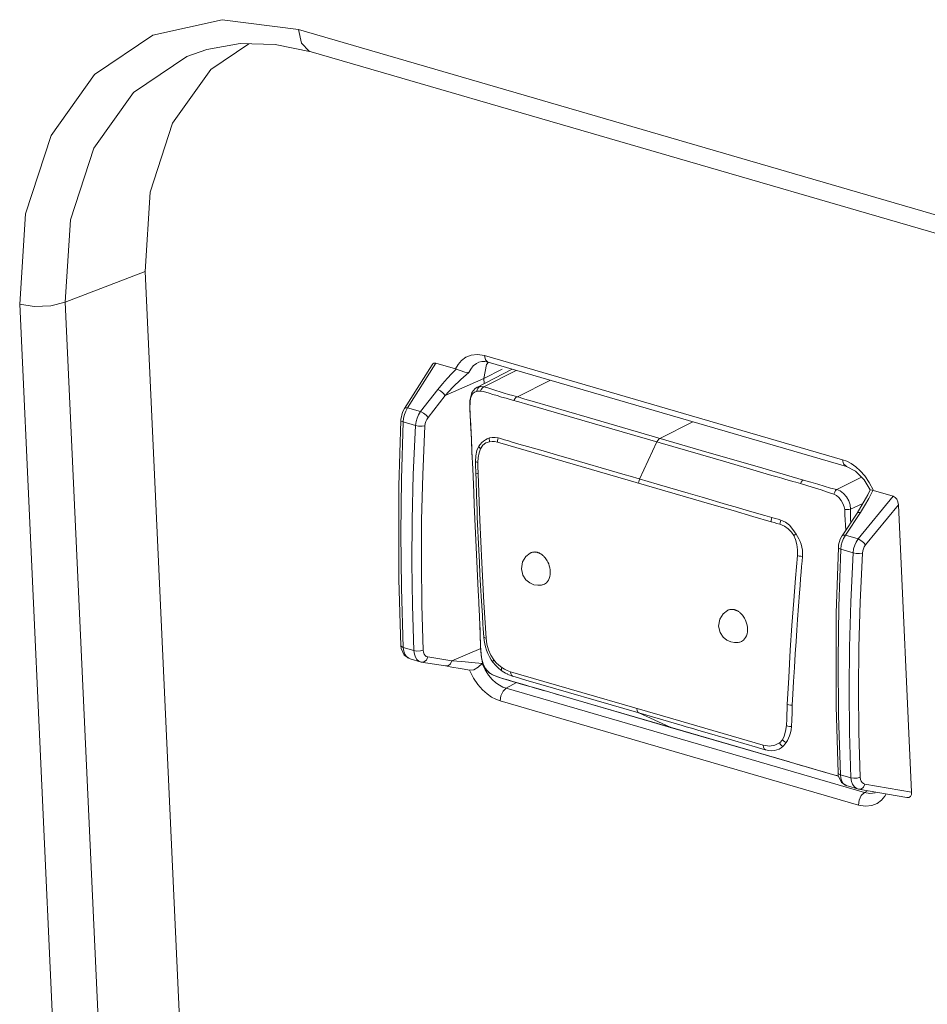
# Model space of a CAD drawing. Header units: millimetres. Extents: x 3925 to 5043, y -86 to 778.
# Tile 94 of 256: x 4549.75 to 4556.36, y 101.87 to 109.04. Entities that reach past the tile are written whole.
import ezdxf

# ---------------------------------------------------------------- set-up
doc = ezdxf.new("R2010")
doc.units = ezdxf.units.MM
doc.header["$LTSCALE"] = 46.255
doc.layers.add('A70-LETO-KEYDXF_CONTINUOUS_LINE', color=7, linetype='CONTINUOUS')
doc.layers.add('H30K-REAR-CODXF_CONTINUOUS_LINE', color=7, linetype='CONTINUOUS')

msp = doc.modelspace()

# ---------------------------------------------------------------- linework, layer by layer
at = {"layer": 'A70-LETO-KEYDXF_CONTINUOUS_LINE', "color": 7, "linetype": 'Continuous', "lineweight": 0}
for p, q in [((4553.3329, 106.496), (4553.0742, 106.3636)), ((4553.1253, 106.3672), (4553.3619, 106.4876)), ((4553.0615, 106.3554), (4553.0385, 106.3266)), ((4553.0751, 106.3639), (4553.0615, 106.3554)), ((4553.0751, 106.3639), (4553.0742, 106.3634)), ((4553.0877, 106.3638), (4553.0958, 106.3694)), ((4553.0958, 106.3694), (4553.1051, 106.3695)), ((4553.101, 106.3357), (4553.1069, 106.3492)), ((4553.1051, 106.3695), (4553.1149, 106.3687)), ((4553.1069, 106.3492), (4553.1153, 106.36)), ((4553.1149, 106.3687), (4553.1253, 106.3672)), ((4553.1153, 106.36), (4553.1253, 106.3672)), ((4553.6114, 106.415), (4553.3722, 106.2936)), ((4553.0255, 106.2759), (4553.0246, 106.2669)), ((4553.0385, 106.3266), (4553.0255, 106.2759)), ((4553.026, 106.2607), (4553.0291, 106.2824)), ((4553.0291, 106.2824), (4553.035, 106.3021)), ((4553.0572, 106.3289), (4553.0731, 106.3347)), ((4553.0808, 106.3358), (4553.0723, 106.3345)), ((4553.3722, 106.2936), (4553.3359, 106.3035)), ((4553.0246, 106.2667), (4553.023, 106.2249)), ((4553.026, 106.2607), (4553.0239, 106.2101)), ((4553.0239, 106.2101), (4553.0261, 106.1535)), ((4553.0246, 106.2669), (4553.0246, 106.2667)), ((4553.0246, 106.2667), (4553.026, 106.2607)), ((4553.3805, 106.2588), (4553.4464, 106.2393)), ((4553.4464, 106.2393), (4553.6554, 106.1788)), ((4553.6125, 106.2239), (4553.4773, 106.2629)), ((4553.8783, 106.1465), (4553.6125, 106.2239)), ((4553.6554, 106.1788), (4554.8878, 105.8203)), ((4554.7681, 105.8877), (4553.8783, 106.1465)), ((4554.4086, 105.9923), (4554.6477, 106.1135)), ((4553.0341, 106.0265), (4553.0341, 106.0264)), ((4553.0341, 106.0264), (4553.0344, 106.0249)), ((4553.0344, 106.0249), (4553.0356, 105.996)), ((4553.0356, 105.996), (4553.0365, 105.967)), ((4553.0365, 105.967), (4553.0376, 105.9302)), ((4553.4449, 105.9331), (4553.3819, 105.9511)), ((4553.5568, 105.9006), (4553.4449, 105.9331)), ((4554.3859, 105.9663), (4554.2605, 105.6958)), ((4553.0388, 105.8965), (4553.0446, 105.7699)), ((4553.0408, 105.8522), (4553.0409, 105.851)), ((4553.6298, 105.8792), (4553.5568, 105.9006)), ((4554.1562, 105.7261), (4553.7065, 105.8569)), ((4554.8878, 105.8203), (4555.1338, 105.7488)), ((4553.0446, 105.7699), (4553.0521, 105.5989)), ((4553.0851, 105.7349), (4553.0961, 105.397)), ((4554.191, 105.716), (4554.1562, 105.7261)), ((4554.3878, 105.6588), (4554.191, 105.716)), ((4555.8753, 105.7104), (4555.6964, 105.6196)), ((4553.0521, 105.5989), (4553.0561, 105.509)), ((4553.0561, 105.509), (4553.0751, 105.0961)), ((4555.7969, 105.4764), (4555.8859, 105.5179)), ((4555.7552, 105.4362), (4555.7541, 105.4737)), ((4555.757, 105.4), (4555.7552, 105.4362)), ((4553.0961, 105.397), (4553.1102, 105.0847)), ((4553.0934, 105.0882), (4553.089, 105.1778)), ((4553.0751, 105.0961), (4553.0851, 104.8848)), ((4553.0977, 105.0027), (4553.0934, 105.0882)), ((4553.1022, 104.9213), (4553.0977, 105.0027)), ((4553.0851, 104.8848), (4553.087, 104.8432)), ((4553.1156, 104.7015), (4553.1068, 104.8439)), ((4553.0908, 104.7485), (4553.0909, 104.7475)), ((4553.0915, 104.7359), (4553.091, 104.7475)), ((4553.109, 104.3955), (4553.109, 104.3952)), ((4553.109, 104.3952), (4553.1095, 104.3938)), ((4553.1152, 104.3662), (4553.1095, 104.3938)), ((4553.124, 104.3412), (4553.1152, 104.3662)), ((4553.1359, 104.3197), (4553.124, 104.3412)), ((4553.2123, 104.3389), (4553.1915, 104.3627)), ((4553.2355, 104.3403), (4553.2558, 104.3244)), ((4553.1491, 104.302), (4553.1359, 104.3197)), ((4553.1491, 104.302), (4553.1505, 104.2997)), ((4553.1505, 104.2997), (4553.1589, 104.291)), ((4553.1566, 104.294), (4553.1591, 104.2908)), ((4553.1592, 104.2907), (4553.168, 104.2834)), ((4553.168, 104.2834), (4553.1936, 104.2684)), ((4553.1811, 104.2758), (4553.1955, 104.2685)), ((4553.1936, 104.2684), (4553.2004, 104.2653)), ((4553.2004, 104.2653), (4553.1955, 104.2685)), ((4553.2253, 104.3259), (4553.2123, 104.3389)), ((4553.2256, 104.3257), (4553.2253, 104.3259)), ((4553.2352, 104.317), (4553.2256, 104.3257)), ((4553.2601, 104.2974), (4553.2352, 104.317)), ((4553.2563, 104.3014), (4553.2602, 104.2973)), ((4553.2832, 104.2828), (4553.2601, 104.2974)), ((4553.2952, 104.2764), (4553.2832, 104.2828)), ((4553.2968, 104.2756), (4553.2952, 104.2764)), ((4553.2952, 104.2764), (4553.2971, 104.2755)), ((4553.2967, 104.3015), (4553.3197, 104.2927)), ((4553.5634, 104.2218), (4553.3197, 104.2927)), ((4553.3215, 104.2781), (4553.3197, 104.2927)), ((4553.2018, 104.2648), (4553.2615, 104.2437)), ((4553.3371, 104.2216), (4553.4068, 104.2019)), ((4554.5032, 103.9485), (4553.5634, 104.2218)), ((4553.5237, 104.1675), (4553.521, 104.1685)), ((4554.483, 103.8884), (4553.6452, 104.1321)), ((4555.3319, 103.9501), (4555.3358, 104.0543)), ((4554.1454, 103.9864), (4554.4855, 103.8875)), ((4554.2557, 103.9923), (4554.5713, 103.9005)), ((4554.2557, 103.9923), (4554.483, 103.8884)), ((4555.1593, 103.7577), (4554.5032, 103.9485)), ((4555.329, 103.9007), (4555.3319, 103.9501)), ((4555.3525, 103.6355), (4554.483, 103.8884)), ((4554.4855, 103.8875), (4554.483, 103.8884)), ((4554.4855, 103.8875), (4555.1416, 103.6967)), ((4555.0193, 103.7701), (4555.1193, 103.7411)), ((4555.1193, 103.7411), (4555.1578, 103.7296)), ((4555.1416, 103.6967), (4555.4502, 103.6072)), ((4555.1578, 103.7296), (4555.1765, 103.7245)), ((4555.4474, 103.6082), (4555.4056, 103.6201)), ((4555.4474, 103.6082), (4555.4502, 103.6071))]:
    msp.add_line(p, q, dxfattribs=at)
for points in [[(4553.0731, 106.3347), (4553.0761, 106.346), (4553.081, 106.3558), (4553.0877, 106.3638)], [(4553.0958, 106.3694), (4553.0773, 106.3649), (4553.0751, 106.3639)], [(4553.1253, 106.3672), (4553.1551, 106.3602), (4553.1836, 106.3511), (4553.2141, 106.3405), (4553.2439, 106.3305), (4553.2744, 106.3211), (4553.3051, 106.3121), (4553.3359, 106.3035)], [(4553.035, 106.3021), (4553.0445, 106.3181), (4553.0572, 106.3289)], [(4553.101, 106.3357), (4553.0903, 106.3362), (4553.0808, 106.3358)], [(4553.1009, 106.3357), (4553.12, 106.3334), (4553.1415, 106.3285)], [(4553.1415, 106.3285), (4553.1657, 106.3216), (4553.1925, 106.3128), (4553.2221, 106.3033), (4553.255, 106.2934), (4553.2886, 106.2839), (4553.3183, 106.2759), (4553.3445, 106.2689)], [(4553.3445, 106.2689), (4553.3508, 106.28), (4553.3584, 106.2889), (4553.3671, 106.295)], [(4553.4078, 106.2835), (4553.3894, 106.2888), (4553.3722, 106.2936)], [(4553.4773, 106.2629), (4553.4515, 106.2705), (4553.4078, 106.2835)], [(4553.023, 106.2249), (4553.0293, 106.1043), (4553.0341, 106.0264)], [(4553.3445, 106.2689), (4553.3624, 106.264), (4553.3805, 106.2588)], [(4553.0261, 106.1535), (4553.0306, 106.0915), (4553.0344, 106.0249)], [(4553.0341, 106.0265), (4553.0359, 105.9805), (4553.0391, 105.8863), (4553.0408, 105.8522)], [(4553.0895, 105.9348), (4553.099, 105.9488), (4553.1104, 105.9616), (4553.1231, 105.9726), (4553.1368, 105.9821), (4553.1513, 105.9899), (4553.1666, 105.9956)], [(4553.1678, 105.9682), (4553.1662, 105.9774), (4553.1658, 105.9866), (4553.1666, 105.9956)], [(4553.1666, 105.9956), (4553.1869, 105.9995), (4553.2086, 105.9992), (4553.2313, 105.9951)], [(4553.2313, 105.9951), (4553.2278, 105.9853), (4553.2256, 105.9752), (4553.2248, 105.9649)], [(4553.3043, 105.9736), (4553.2672, 105.985), (4553.2487, 105.9905), (4553.2313, 105.9951)], [(4554.3859, 105.9662), (4554.3923, 105.9773), (4554.4, 105.9862), (4554.4086, 105.9923)], [(4553.0895, 105.9348), (4553.0756, 105.9034), (4553.0677, 105.8662), (4553.0655, 105.8248)], [(4553.1023, 105.9163), (4553.0966, 105.9223), (4553.0923, 105.9286), (4553.0895, 105.9348)], [(4553.1678, 105.9682), (4553.1414, 105.9593), (4553.1188, 105.942), (4553.1022, 105.9162)], [(4553.1678, 105.9682), (4553.1855, 105.9699), (4553.2046, 105.9687), (4553.2248, 105.965)], [(4553.2248, 105.965), (4554.7867, 105.5106), (4554.9413, 105.4658), (4555.0848, 105.4241), (4555.2173, 105.3852)], [(4553.3819, 105.9511), (4553.3239, 105.9678), (4553.3043, 105.9736)], [(4553.0826, 105.8155), (4553.0846, 105.8536), (4553.0913, 105.8874), (4553.1022, 105.9162)], [(4553.7065, 105.8569), (4553.6803, 105.8645), (4553.6542, 105.8721), (4553.6298, 105.8792)], [(4555.4533, 105.6886), (4555.1169, 105.7863), (4554.7681, 105.8877)], [(4553.0655, 105.8248), (4553.0682, 105.8213), (4553.074, 105.8182), (4553.0826, 105.8155)], [(4553.0655, 105.8248), (4553.0659, 105.7983), (4553.0679, 105.7431)], [(4553.0826, 105.8155), (4553.0831, 105.7893), (4553.0851, 105.7349)], [(4553.0729, 105.5773), (4553.0697, 105.6879), (4553.0679, 105.7432)], [(4553.0851, 105.7349), (4553.0765, 105.7371), (4553.0706, 105.7399), (4553.0679, 105.7431)], [(4555.1338, 105.7488), (4555.1814, 105.7351), (4555.224, 105.7225), (4555.2622, 105.7115), (4555.2959, 105.7014), (4555.3258, 105.6927), (4555.3526, 105.6853), (4555.3761, 105.6784), (4555.3969, 105.6727), (4555.4152, 105.6673), (4555.4311, 105.6624)], [(4554.2532, 105.6658), (4554.2543, 105.676), (4554.2568, 105.6861), (4554.2605, 105.6958)], [(4554.894, 105.5115), (4554.7156, 105.5634), (4554.6148, 105.5927), (4554.3878, 105.6588)], [(4555.4533, 105.6886), (4555.445, 105.6825), (4555.4374, 105.6737), (4555.4311, 105.6624)], [(4555.6289, 105.6014), (4555.5829, 105.6168), (4555.559, 105.6246), (4555.5351, 105.6321), (4555.5099, 105.6396), (4555.4844, 105.6471), (4555.4311, 105.6624)], [(4555.4533, 105.6886), (4555.5074, 105.6734), (4555.5583, 105.6587), (4555.6056, 105.6442), (4555.6508, 105.6307), (4555.6964, 105.6196)], [(4553.089, 105.1778), (4553.0846, 105.2714), (4553.0826, 105.3183), (4553.0804, 105.3692), (4553.0784, 105.4201), (4553.0764, 105.4711), (4553.0747, 105.522), (4553.0729, 105.5773)], [(4555.6756, 105.5863), (4555.6516, 105.594), (4555.6289, 105.6014)], [(4555.6756, 105.5863), (4555.681, 105.6003), (4555.6881, 105.6118), (4555.6964, 105.6196)], [(4555.7541, 105.4737), (4555.7505, 105.4947), (4555.7411, 105.5178), (4555.7275, 105.5408), (4555.7112, 105.5612), (4555.6936, 105.5771), (4555.6756, 105.5863)], [(4555.7969, 105.4764), (4555.7934, 105.5075), (4555.7829, 105.5384), (4555.7665, 105.567), (4555.7458, 105.5912), (4555.722, 105.6093), (4555.6964, 105.6196)], [(4555.0448, 105.4679), (4554.9725, 105.4889), (4554.894, 105.5115)], [(4555.2244, 105.4152), (4555.1711, 105.4306), (4555.0448, 105.4679)], [(4555.2173, 105.3852), (4555.2183, 105.3953), (4555.2207, 105.4054), (4555.2244, 105.4152)], [(4555.2897, 105.3964), (4555.2686, 105.4031), (4555.2468, 105.4091), (4555.2244, 105.4152)], [(4555.7541, 105.4737), (4555.7698, 105.4731), (4555.7845, 105.4741), (4555.7969, 105.4764)], [(4555.7969, 105.4764), (4555.7964, 105.4023), (4555.7978, 105.3764)], [(4555.2816, 105.3667), (4555.2607, 105.3733), (4555.2393, 105.3792), (4555.2173, 105.3852)], [(4555.2816, 105.3667), (4555.283, 105.3768), (4555.2857, 105.3868), (4555.2897, 105.3964)], [(4555.2816, 105.3667), (4555.3145, 105.3522), (4555.343, 105.3327), (4555.3663, 105.3092), (4555.3834, 105.2837)], [(4555.2897, 105.3964), (4555.3221, 105.3821), (4555.3516, 105.3594), (4555.3773, 105.3294), (4555.4006, 105.2949)], [(4555.7633, 105.3248), (4555.7602, 105.3597), (4555.757, 105.4)], [(4555.3834, 105.2837), (4555.3885, 105.2874), (4555.3942, 105.2912), (4555.4004, 105.2952)], [(4555.3834, 105.2837), (4555.3961, 105.2547), (4555.4056, 105.2201), (4555.4109, 105.181), (4555.4107, 105.1384)], [(4555.4006, 105.2949), (4555.4108, 105.2779), (4555.4199, 105.2607), (4555.4286, 105.2415), (4555.436, 105.2219), (4555.4419, 105.2005), (4555.4457, 105.1786), (4555.4471, 105.1549), (4555.4464, 105.1323)], [(4553.4644, 105.157), (4553.4323, 105.1321), (4553.4075, 105.0928), (4553.399, 105.0413)], [(4553.517, 105.1616), (4553.5157, 105.162), (4553.5136, 105.1625), (4553.5113, 105.163), (4553.5088, 105.1635), (4553.5061, 105.1639), (4553.5033, 105.1643), (4553.4998, 105.1646), (4553.4962, 105.1648), (4553.4924, 105.1647), (4553.4884, 105.1644), (4553.4844, 105.1638), (4553.4803, 105.163), (4553.476, 105.1618), (4553.4716, 105.1603), (4553.467, 105.1583), (4553.4644, 105.157)], [(4553.6097, 105.0157), (4553.6089, 105.0337), (4553.6064, 105.05), (4553.6026, 105.0648), (4553.598, 105.0782), (4553.593, 105.0898), (4553.5878, 105.0998), (4553.5826, 105.1084), (4553.5776, 105.1157), (4553.5728, 105.122), (4553.5682, 105.1274), (4553.5638, 105.1321), (4553.5597, 105.1362), (4553.5557, 105.1397), (4553.5518, 105.143), (4553.548, 105.1459), (4553.5444, 105.1484), (4553.5408, 105.1508), (4553.5372, 105.1529), (4553.5338, 105.1547), (4553.5306, 105.1563), (4553.5278, 105.1576), (4553.5252, 105.1587), (4553.5226, 105.1597), (4553.5203, 105.1605), (4553.5183, 105.1612), (4553.517, 105.1616)], [(4555.3358, 104.0543), (4555.3462, 104.2516), (4555.3579, 104.4496), (4555.37, 104.6302), (4555.3834, 104.8112), (4555.3961, 104.9748), (4555.4107, 105.1384)], [(4555.4464, 105.1323), (4555.4437, 105.0976), (4555.44, 105.0593), (4555.4363, 105.0171), (4555.4326, 104.9709), (4555.4287, 104.9207), (4555.4246, 104.8662), (4555.4104, 104.6719)], [(4555.4107, 105.1384), (4555.4214, 105.1354), (4555.4335, 105.1333), (4555.4464, 105.1323)], [(4553.1102, 105.0847), (4553.1262, 104.7979), (4553.1429, 104.5365)], [(4553.399, 105.0413), (4553.4098, 104.9958), (4553.4324, 104.9618), (4553.4607, 104.9392), (4553.4904, 104.9266), (4553.5186, 104.9221), (4553.5447, 104.9238), (4553.5506, 104.9249)], [(4553.5506, 104.9249), (4553.5539, 104.9257), (4553.5602, 104.9278), (4553.5669, 104.9309), (4553.574, 104.9352), (4553.5813, 104.9413), (4553.5888, 104.9494), (4553.5957, 104.9596), (4553.6015, 104.9718), (4553.6059, 104.9855), (4553.6087, 105.0004), (4553.6097, 105.0157)], [(4553.1068, 104.8439), (4553.1045, 104.8826), (4553.1022, 104.9213)], [(4553.087, 104.8432), (4553.0886, 104.8038), (4553.0894, 104.7851), (4553.091, 104.7475)], [(4553.0908, 104.7485), (4553.0971, 104.6348), (4553.1019, 104.4779), (4553.109, 104.3955)], [(4553.126, 104.5447), (4553.1233, 104.576), (4553.1212, 104.6066), (4553.1193, 104.6369), (4553.1156, 104.7015)], [(4554.8356, 104.6234), (4554.844, 104.6747), (4554.8687, 104.7141), (4554.9009, 104.7391)], [(4554.9535, 104.7438), (4554.9523, 104.7441), (4554.9502, 104.7446), (4554.9479, 104.7452), (4554.9454, 104.7457), (4554.9427, 104.7461), (4554.9398, 104.7464), (4554.9364, 104.7467), (4554.9328, 104.7469), (4554.929, 104.7468), (4554.925, 104.7465), (4554.921, 104.746), (4554.9168, 104.7452), (4554.9126, 104.744), (4554.9082, 104.7425), (4554.9036, 104.7405), (4554.9009, 104.7391)], [(4555.0463, 104.5979), (4555.0455, 104.6159), (4555.043, 104.6322), (4555.0392, 104.647), (4555.0346, 104.6603), (4555.0296, 104.6719), (4555.0244, 104.6819), (4555.0192, 104.6905), (4555.0142, 104.6979), (4555.0093, 104.7042), (4555.0047, 104.7096), (4555.0004, 104.7142), (4554.9962, 104.7183), (4554.9923, 104.7219), (4554.9884, 104.7251), (4554.9846, 104.728), (4554.981, 104.7306), (4554.9773, 104.733), (4554.9738, 104.7351), (4554.9704, 104.7369), (4554.9672, 104.7385), (4554.9644, 104.7397), (4554.9617, 104.7409), (4554.9592, 104.7418), (4554.9569, 104.7427), (4554.9548, 104.7434), (4554.9535, 104.7438)], [(4553.1003, 104.5608), (4553.099, 104.599), (4553.0971, 104.6357)], [(4555.4104, 104.6719), (4555.405, 104.5958), (4555.3994, 104.5131), (4555.3936, 104.4228), (4555.3876, 104.324), (4555.3817, 104.2219), (4555.3765, 104.1304), (4555.3725, 104.0491)], [(4553.1026, 104.4656), (4553.1016, 104.4943), (4553.1003, 104.5608)], [(4554.9874, 104.5071), (4554.9783, 104.5055), (4554.9511, 104.5045), (4554.924, 104.5096), (4554.8957, 104.5222), (4554.8684, 104.5445), (4554.8463, 104.5782), (4554.8356, 104.6234)], [(4554.9874, 104.5071), (4554.9905, 104.5079), (4554.9967, 104.51), (4555.0034, 104.513), (4555.0105, 104.5174), (4555.0179, 104.5234), (4555.0253, 104.5316), (4555.0322, 104.5418), (4555.0381, 104.554), (4555.0425, 104.5677), (4555.0452, 104.5825), (4555.0463, 104.5979)], [(4553.126, 104.5447), (4553.1285, 104.5413), (4553.1343, 104.5386), (4553.1429, 104.5365)], [(4553.126, 104.5447), (4553.1288, 104.5206), (4553.1328, 104.4968), (4553.1381, 104.4737), (4553.1455, 104.4494), (4553.1548, 104.4251), (4553.166, 104.4018), (4553.1786, 104.3805), (4553.1917, 104.3625)], [(4553.1983, 104.3791), (4553.1759, 104.4134), (4553.1597, 104.4526), (4553.1488, 104.494), (4553.1429, 104.5365)], [(4553.1095, 104.3938), (4553.1065, 104.4154), (4553.1042, 104.4393), (4553.1026, 104.4656)], [(4553.109, 104.3952), (4553.1172, 104.3582), (4553.1411, 104.3114), (4553.1505, 104.2996)], [(4553.1984, 104.379), (4553.1938, 104.3721), (4553.1916, 104.3665), (4553.1917, 104.3625)], [(4553.1983, 104.3791), (4553.2163, 104.3586), (4553.2355, 104.3403)], [(4553.1566, 104.294), (4553.1541, 104.2965), (4553.1516, 104.2992), (4553.1491, 104.302)], [(4553.1566, 104.294), (4553.1681, 104.2842), (4553.1811, 104.2758)], [(4553.1955, 104.2685), (4553.2136, 104.2611), (4553.2336, 104.254)], [(4553.2558, 104.3244), (4553.2541, 104.3153), (4553.2542, 104.3076), (4553.2563, 104.3014)], [(4553.2558, 104.3244), (4553.2754, 104.312), (4553.2967, 104.3015)], [(4553.3348, 104.2602), (4553.308, 104.2704), (4553.2968, 104.2756)], [(4553.3348, 104.2602), (4553.3268, 104.2669), (4553.3215, 104.2781)], [(4553.2336, 104.254), (4553.2556, 104.2466), (4553.28, 104.2387)], [(4553.2615, 104.2437), (4553.4085, 104.2008), (4553.5237, 104.1675)], [(4553.28, 104.2387), (4553.3071, 104.2304), (4553.3371, 104.2216)], [(4553.3348, 104.2602), (4553.3535, 104.2544), (4553.3921, 104.2435)], [(4553.3921, 104.2435), (4553.4313, 104.232), (4554.2557, 103.9923)], [(4553.4068, 104.2019), (4553.4466, 104.1905), (4553.4861, 104.179), (4553.5677, 104.1547)], [(4553.5237, 104.1676), (4553.7954, 104.0882), (4554.1454, 103.9864)], [(4555.3358, 104.0543), (4555.3467, 104.0511), (4555.3592, 104.0491), (4555.3724, 104.0483)], [(4554.2557, 103.9923), (4554.2473, 103.9992), (4554.2418, 104.0105), (4554.2395, 104.0252)], [(4555.3724, 104.0483), (4555.3704, 103.993), (4555.3684, 103.9413), (4555.3654, 103.8934)], [(4554.5713, 103.9005), (4554.6003, 103.8921), (4554.6293, 103.8837), (4554.6563, 103.8758), (4554.6833, 103.8679)], [(4554.6833, 103.8679), (4554.9538, 103.7892), (4555.0193, 103.7701)], [(4555.329, 103.9007), (4555.3238, 103.8586), (4555.3141, 103.8236), (4555.3005, 103.7965)], [(4555.3654, 103.8934), (4555.3629, 103.8702), (4555.3586, 103.8468), (4555.3525, 103.8267), (4555.3447, 103.8079), (4555.3363, 103.7921), (4555.3268, 103.7771)], [(4555.3291, 103.9007), (4555.3399, 103.897), (4555.3522, 103.8945), (4555.3655, 103.8934)], [(4555.2786, 103.774), (4555.2463, 103.7578), (4555.2063, 103.7512), (4555.1593, 103.7577)], [(4555.3005, 103.7965), (4555.2942, 103.7882), (4555.287, 103.7807), (4555.2786, 103.774)], [(4555.2786, 103.774), (4555.2855, 103.7638), (4555.2939, 103.7551), (4555.3035, 103.7483)], [(4555.3004, 103.7964), (4555.3081, 103.7888), (4555.317, 103.7823), (4555.3268, 103.7771)], [(4555.3035, 103.7483), (4555.3107, 103.7561), (4555.3185, 103.7657), (4555.3268, 103.7771)], [(4555.1593, 103.7577), (4555.1619, 103.7431), (4555.1678, 103.7316), (4555.1765, 103.7245)], [(4555.1765, 103.7245), (4555.201, 103.7196), (4555.2229, 103.7177), (4555.2426, 103.7188), (4555.2607, 103.7229), (4555.2773, 103.7296), (4555.2917, 103.7384), (4555.3035, 103.7483)], [(4555.4474, 103.6082), (4555.4833, 103.598), (4555.5231, 103.5865)], [(4555.4502, 103.6071), (4555.4919, 103.5953), (4555.5717, 103.5718)], [(4555.5231, 103.5865), (4555.6097, 103.561), (4555.6491, 103.5497), (4555.6846, 103.54), (4555.7091, 103.5336)], [(4555.5717, 103.5718), (4555.6483, 103.5492), (4555.7097, 103.5322)]]:
    msp.add_lwpolyline(points, dxfattribs=at)
at = {"layer": 'H30K-REAR-CODXF_CONTINUOUS_LINE', "color": 7, "linetype": 'Continuous', "lineweight": 0}
for p, q in [((4551.775, 108.9692), (4551.2211, 109.0416)), ((4551.775, 108.9692), (4588.5399, 98.2758)), ((4551.415, 108.8666), (4551.137, 108.6788)), ((4551.6071, 108.8616), (4551.8684, 108.8079)), ((4551.8684, 108.8079), (4588.6334, 98.1144)), ((4550.6587, 107.2077), (4550.0765, 106.9832)), ((4551.038, 98.9666), (4550.6587, 107.2077)), ((4550.1248, 98.7276), (4549.7455, 106.9686)), ((4550.0765, 106.9832), (4550.4558, 98.7421)), ((4553.0797, 106.6035), (4553.1299, 106.5953)), ((4553.1299, 106.5953), (4555.7384, 105.8366)), ((4552.7493, 106.5287), (4552.5474, 106.2098)), ((4552.7766, 106.5393), (4552.571, 106.2145)), ((4552.7766, 106.5393), (4552.92, 106.4976)), ((4552.9537, 106.4867), (4552.9203, 106.4983)), ((4553.0734, 106.5384), (4553.0897, 106.5463)), ((4553.1255, 106.4273), (4553.1447, 106.531)), ((4553.1255, 106.4273), (4553.2604, 106.4967)), ((4553.1329, 106.5518), (4553.158, 106.5469)), ((4553.1447, 106.531), (4553.1587, 106.5461)), ((4553.158, 106.5469), (4555.7665, 105.7882)), ((4552.8444, 106.3043), (4553.1255, 106.4273)), ((4552.9574, 106.4199), (4552.8997, 106.364)), ((4553.0173, 106.4716), (4552.9574, 106.4199)), ((4553.1272, 106.3907), (4553.1255, 106.4273)), ((4552.6648, 106.1873), (4552.7898, 106.3476)), ((4552.8997, 106.364), (4552.8444, 106.3043)), ((4552.7194, 106.1439), (4552.8444, 106.3043)), ((4552.5474, 106.2099), (4552.5337, 106.1829)), ((4552.5474, 106.2099), (4552.5474, 106.2098)), ((4552.571, 106.2145), (4552.6648, 106.1873)), ((4552.5416, 106.1404), (4552.5383, 106.1118)), ((4552.6502, 106.1643), (4552.6648, 106.1873)), ((4552.7051, 106.1612), (4552.7194, 106.1439)), ((4552.5383, 106.1118), (4552.6282, 106.0856)), ((4552.6282, 106.0856), (4552.6507, 106.0813)), ((4552.6507, 106.0813), (4552.6757, 106.0804)), ((4552.6757, 106.0804), (4552.6969, 106.0831)), ((4555.7665, 105.7882), (4555.832, 105.7541)), ((4555.832, 105.7541), (4555.8953, 105.6902)), ((4555.9009, 105.7186), (4555.9333, 105.6714)), ((4555.8953, 105.6902), (4555.9386, 105.6172)), ((4555.9333, 105.6714), (4555.9632, 105.6124)), ((4555.9224, 105.5813), (4555.8459, 105.4483)), ((4555.8525, 105.2601), (4556.1065, 105.5707)), ((4555.9386, 105.6173), (4555.9224, 105.5813)), ((4555.9632, 105.6124), (4556.1065, 105.5707)), ((4555.8993, 105.4999), (4555.8689, 105.452)), ((4555.9059, 105.2162), (4556.1452, 105.5088)), ((4556.2415, 103.4161), (4556.1452, 105.5088)), ((4555.8459, 105.4483), (4555.7358, 105.2836)), ((4555.8689, 105.452), (4555.7587, 105.2874)), ((4555.7358, 105.2837), (4555.7215, 105.2571)), ((4555.7587, 105.2874), (4555.8525, 105.2601)), ((4555.7097, 105.216), (4555.7077, 105.1963)), ((4555.7215, 105.2571), (4555.7097, 105.216)), ((4555.7285, 105.2134), (4555.725, 105.1849)), ((4555.8376, 105.2373), (4555.8525, 105.2601)), ((4555.8525, 105.2601), (4555.8722, 105.2494)), ((4555.8722, 105.2494), (4555.8917, 105.2334)), ((4555.8917, 105.2334), (4555.9059, 105.2162)), ((4555.725, 105.1849), (4555.815, 105.1587)), ((4555.815, 105.1587), (4555.8369, 105.1543)), ((4555.8369, 105.1543), (4555.8613, 105.1532)), ((4555.8613, 105.1532), (4555.8825, 105.1557)), ((4552.6161, 104.4465), (4552.6058, 104.7749)), ((4552.5252, 104.4759), (4552.5219, 104.4822)), ((4552.5392, 104.4689), (4552.5252, 104.4759)), ((4552.5392, 104.4689), (4552.6161, 104.4465)), ((4552.546, 104.413), (4552.584, 104.3881)), ((4552.6198, 104.4196), (4552.6161, 104.4465)), ((4552.6161, 104.4465), (4552.6385, 104.4431)), ((4552.6385, 104.4431), (4552.6635, 104.4444)), ((4552.6635, 104.4444), (4552.6848, 104.4502)), ((4552.8938, 104.3713), (4553.1032, 104.463)), ((4552.572, 104.3935), (4552.584, 104.3881)), ((4552.589, 104.387), (4552.6706, 104.3633)), ((4552.8462, 104.3346), (4552.6706, 104.3633)), ((4552.7074, 104.3777), (4552.7182, 104.4)), ((4552.8938, 104.3713), (4552.7182, 104.4)), ((4552.8938, 104.3713), (4552.9649, 104.366)), ((4552.9649, 104.366), (4553.0379, 104.3598)), ((4553.0379, 104.3598), (4553.1126, 104.3528)), ((4553.1346, 104.3065), (4553.1126, 104.3528)), ((4552.8923, 104.3269), (4552.8462, 104.3346)), ((4553.2889, 104.172), (4553.364, 104.2138)), ((4555.8974, 103.4133), (4553.2889, 104.172)), ((4555.8542, 103.3217), (4553.2457, 104.0804)), ((4555.7996, 103.5206), (4555.7895, 103.8489)), ((4555.7085, 103.5502), (4555.7054, 103.5563)), ((4555.7227, 103.5429), (4555.7085, 103.5502)), ((4555.7227, 103.5429), (4555.7996, 103.5206)), ((4555.73, 103.4869), (4555.7685, 103.4618)), ((4555.7996, 103.5206), (4555.8215, 103.5172)), ((4555.8034, 103.4936), (4555.7996, 103.5206)), ((4555.8215, 103.5172), (4555.8459, 103.5183)), ((4555.8459, 103.5183), (4555.8671, 103.5237)), ((4555.7562, 103.4673), (4555.7685, 103.4618)), ((4555.7737, 103.4607), (4555.8552, 103.437)), ((4556.2071, 103.3778), (4555.8552, 103.437)), ((4555.8745, 103.3916), (4555.8974, 103.4133)), ((4555.8909, 103.4512), (4555.9016, 103.4732)), ((4555.8974, 103.4133), (4555.9204, 103.4261)), ((4555.938, 103.4068), (4555.8974, 103.4133)), ((4556.2415, 103.4161), (4555.9016, 103.4732)), ((4555.9749, 103.4113), (4555.938, 103.4068)), ((4555.9045, 103.3135), (4555.8542, 103.3217))]:
    msp.add_line(p, q, dxfattribs=at)
for points in [[(4551.2211, 109.0416), (4550.715, 108.9297), (4550.2899, 108.6424), (4549.9738, 108.199), (4549.7878, 107.6287), (4549.7455, 106.9686)], [(4551.775, 108.9692), (4551.7986, 108.871), (4551.8542, 108.8132), (4551.8684, 108.8079)], [(4551.108, 108.8254), (4551.3523, 108.8682), (4551.6071, 108.8616)], [(4551.108, 108.8254), (4550.9621, 108.7734), (4550.5733, 108.5108), (4550.2843, 108.105), (4550.1148, 107.584), (4550.0765, 106.9832)], [(4551.137, 108.6788), (4550.8587, 108.288), (4550.6955, 107.7862), (4550.6587, 107.2077)], [(4550.0765, 106.9832), (4549.9716, 106.9574), (4549.8521, 106.9521), (4549.7455, 106.9686)], [(4552.92, 106.4976), (4552.9382, 106.531), (4552.9624, 106.5598), (4552.9942, 106.5835), (4553.0338, 106.599), (4553.0797, 106.6035)], [(4553.1299, 106.5953), (4553.1376, 106.5647), (4553.1556, 106.5476), (4553.158, 106.5469)], [(4552.8587, 106.4295), (4552.8918, 106.4646), (4552.924, 106.4964)], [(4553.0173, 106.4716), (4553.0304, 106.4966), (4553.0489, 106.5194), (4553.0734, 106.5384)], [(4553.0897, 106.5463), (4553.1101, 106.5515), (4553.1329, 106.5518)], [(4552.7898, 106.3476), (4552.8247, 106.3906), (4552.8587, 106.4295)], [(4553.0173, 106.4716), (4552.9879, 106.4752), (4552.9537, 106.4867)], [(4552.7898, 106.3476), (4552.8102, 106.3373), (4552.8301, 106.3215), (4552.8444, 106.3043)], [(4552.571, 106.2145), (4552.5577, 106.1907), (4552.5481, 106.1663), (4552.5416, 106.1404)], [(4552.571, 106.2145), (4552.554, 106.2145), (4552.5474, 106.2099)], [(4552.5337, 106.1829), (4552.5214, 106.1304), (4552.521, 106.123)], [(4552.6282, 106.0856), (4552.6321, 106.1144), (4552.6395, 106.1403), (4552.6502, 106.1643)], [(4552.6648, 106.1873), (4552.6852, 106.177), (4552.7051, 106.1612)], [(4552.6969, 106.0831), (4552.6993, 106.1004), (4552.7039, 106.1159), (4552.7105, 106.1302), (4552.7194, 106.1439)], [(4552.521, 106.1231), (4552.5076, 105.6454), (4552.5077, 104.9647), (4552.5219, 104.4822)], [(4552.5383, 106.1118), (4552.5242, 106.1179), (4552.521, 106.123)], [(4552.5383, 106.1118), (4552.526, 105.6944), (4552.522, 105.3023), (4552.5259, 104.901), (4552.5392, 104.4689)], [(4552.6058, 104.7749), (4552.6021, 105.0863), (4552.6041, 105.399), (4552.6123, 105.7286), (4552.6282, 106.0856)], [(4552.6848, 104.4502), (4552.6746, 104.7773), (4552.6709, 105.0875), (4552.6729, 105.399), (4552.6811, 105.7275), (4552.6969, 106.0831)], [(4555.7384, 105.8366), (4555.7697, 105.8251), (4555.8014, 105.8085), (4555.834, 105.7859), (4555.8673, 105.7564), (4555.9009, 105.7186)], [(4555.7384, 105.8366), (4555.7461, 105.806), (4555.7642, 105.7889), (4555.7665, 105.7882)], [(4555.9592, 105.6136), (4555.9306, 105.5551), (4555.8993, 105.4999)], [(4555.9628, 105.6134), (4555.9413, 105.6178), (4555.9386, 105.6173)], [(4555.8689, 105.452), (4555.8521, 105.4525), (4555.8459, 105.4483)], [(4555.7587, 105.2874), (4555.745, 105.2636), (4555.7352, 105.2393), (4555.7285, 105.2134)], [(4555.7587, 105.2874), (4555.7419, 105.2879), (4555.7358, 105.2837)], [(4555.815, 105.1587), (4555.819, 105.1875), (4555.8266, 105.2133), (4555.8376, 105.2373)], [(4555.8825, 105.1557), (4555.885, 105.1729), (4555.8898, 105.1884), (4555.8966, 105.2026), (4555.9059, 105.2162)], [(4555.7077, 105.1963), (4555.6928, 104.7191), (4555.6915, 104.0387), (4555.7054, 103.5563)], [(4555.725, 105.1849), (4555.7113, 104.7679), (4555.7064, 104.376), (4555.7097, 103.9749), (4555.7227, 103.5429)], [(4555.725, 105.1849), (4555.7108, 105.1912), (4555.7077, 105.1963)], [(4555.7895, 103.8489), (4555.7862, 104.1602), (4555.7888, 104.4727), (4555.7979, 104.8021), (4555.815, 105.1587)], [(4555.8671, 103.5237), (4555.857, 103.8508), (4555.8537, 104.1609), (4555.8563, 104.4722), (4555.8654, 104.8004), (4555.8825, 105.1557)], [(4552.5219, 104.4823), (4552.5242, 104.4619), (4552.546, 104.413)], [(4552.5392, 104.4689), (4552.5426, 104.4422), (4552.5494, 104.4214), (4552.5591, 104.4053), (4552.572, 104.3935)], [(4552.6706, 104.3633), (4552.6521, 104.3701), (4552.6379, 104.3823), (4552.6273, 104.3986), (4552.6198, 104.4196)], [(4552.7182, 104.4), (4552.7068, 104.4042), (4552.6982, 104.4115), (4552.6916, 104.4214), (4552.6871, 104.434), (4552.6848, 104.4502)], [(4552.6706, 104.3633), (4552.69, 104.3643), (4552.7074, 104.3777)], [(4552.8462, 104.3346), (4552.8656, 104.3356), (4552.883, 104.349), (4552.8938, 104.3713)], [(4553.0212, 104.3038), (4553.053, 104.306), (4553.0853, 104.3253), (4553.1126, 104.3528)], [(4553.024, 104.3037), (4552.9535, 104.3163), (4552.8923, 104.3269)], [(4553.2457, 104.0804), (4553.2144, 104.0919), (4553.1826, 104.1086), (4553.15, 104.1312), (4553.1166, 104.1608), (4553.0829, 104.1987), (4553.0505, 104.246), (4553.0209, 104.3046)], [(4553.1866, 104.2368), (4553.16, 104.2678), (4553.1346, 104.3065)], [(4553.2889, 104.172), (4553.2641, 104.1811), (4553.239, 104.1945), (4553.2131, 104.2127), (4553.1866, 104.2368)], [(4553.2457, 104.0804), (4553.2503, 104.117), (4553.266, 104.1503), (4553.2889, 104.172)], [(4555.7054, 103.5564), (4555.7075, 103.5371), (4555.73, 103.4869)], [(4555.7227, 103.5429), (4555.7262, 103.5163), (4555.7331, 103.4955), (4555.743, 103.4793), (4555.7562, 103.4673)], [(4555.8552, 103.437), (4555.8363, 103.4439), (4555.8219, 103.4562), (4555.811, 103.4726), (4555.8034, 103.4936)], [(4555.9016, 103.4732), (4555.8899, 103.4775), (4555.8809, 103.4849), (4555.8741, 103.4949), (4555.8694, 103.5075), (4555.8671, 103.5237)], [(4555.8552, 103.437), (4555.874, 103.438), (4555.8909, 103.4512)], [(4555.8542, 103.3217), (4555.8588, 103.3583), (4555.8745, 103.3916)], [(4556.0219, 103.3575), (4555.9901, 103.3337), (4555.9506, 103.3181), (4555.9045, 103.3135)], [(4556.0554, 103.4034), (4556.0461, 103.3864), (4556.0219, 103.3575)]]:
    msp.add_lwpolyline(points, dxfattribs=at)
for centre, major_axis, ratio, start_param, end_param in [((4552.7808, 106.485), (-0.019, 0.0542), 0.610584, -0.410928, 0.450207), ((4556.1073, 105.5174), (-0.0149, 0.0536), 0.650962, -1.908853, -0.382842), ((4556.2034, 103.4289), (-0.0202, 0.0507), 0.637568, -3.603027, -2.068299)]:
    msp.add_ellipse(centre, major_axis=major_axis, ratio=ratio, start_param=start_param, end_param=end_param, dxfattribs=at)

doc.saveas('drawing.dxf')
